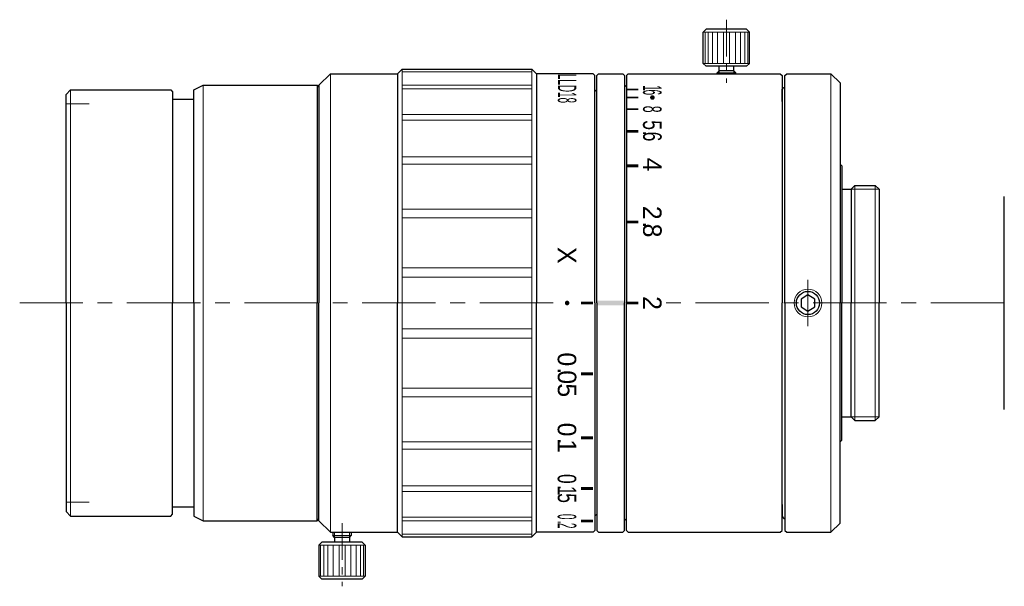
# Model space of a CAD drawing. Header units: millimetres. Extents: x -2 to 105, y 19 to 81.
import ezdxf
from ezdxf.enums import TextEntityAlignment as Align

# ---------------------------------------------------------------- set-up
doc = ezdxf.new("R2010")
doc.units = ezdxf.units.MM
doc.header["$LTSCALE"] = 0.25
doc.linetypes.add('CENTER', pattern=[50.8, 31.75, -6.35, 6.35, -6.35])
doc.layers.add('00_補助線', color=252, linetype='Continuous', lineweight=0, plot=False)
for name, color, linetype, lineweight in [('01_外形線', 7, 'Continuous', 30), ('02_ﾈｼﾞ（断面）・遮光線仕切り', 7, 'Continuous', 20), ('03_ﾈｼﾞ・ﾛｰﾚｯﾄ・遮光線', 7, 'Continuous', 9), ('04_中心線', 1, 'CENTER', 20), ('06_面取線', 7, 'Continuous', 9), ('09_文字', 2, 'Continuous', 20)]:
    doc.layers.add(name, color=color, linetype=linetype, lineweight=lineweight)
doc.styles.add('VS Standard', font='txt', dxfattribs={"height": 3})

# ---------------------------------------------------------------- blocks, each defined once
blk = doc.blocks.new('HM30##')
at = {"layer": '01_外形線'}
blk.add_lwpolyline([(-0.75, -0.43), (0, -0.87), (0.75, -0.43), (0.75, 0.43), (0, 0.87), (-0.75, 0.43)], close=True, dxfattribs=at)
blk.add_circle((0, 0), 1.25, dxfattribs=at)
at = {"layer": '03_ﾈｼﾞ・ﾛｰﾚｯﾄ・遮光線'}
blk.add_circle((0, 0), 1.5, dxfattribs=at)

msp = doc.modelspace()

# ---------------------------------------------------------------- hatches: boundary and pattern name
at = {"layer": '01_外形線'}
h = msp.add_hatch(color=256, dxfattribs=at)
h.dxf.hatch_style = 1
h.paths.add_polyline_path([(65.04, 72.94), (65.04, 73.14), (63.74, 73.14), (63.74, 72.94)])
h = msp.add_hatch(color=256, dxfattribs=at)
h.dxf.hatch_style = 1
h.paths.add_polyline_path([(65.04, 72.08), (65.04, 72.28), (63.74, 72.28), (63.74, 72.08)])
h = msp.add_hatch(color=256, dxfattribs=at)
h.dxf.hatch_style = 1
h.paths.add_polyline_path([(65.04, 70.82), (65.04, 71.02), (63.74, 71.02), (63.74, 70.82)])
h = msp.add_hatch(color=256, dxfattribs=at)
h.dxf.hatch_style = 1
h.paths.add_polyline_path([(65.04, 68.38), (65.04, 68.68), (63.74, 68.68), (63.74, 68.38)])
h = msp.add_hatch(color=256, dxfattribs=at)
h.dxf.hatch_style = 1
h.paths.add_polyline_path([(65.04, 64.66), (65.04, 64.96), (63.74, 64.96), (63.74, 64.66)])
h = msp.add_hatch(color=256, dxfattribs=at)
h.dxf.hatch_style = 1
h.paths.add_polyline_path([(65.04, 58.59), (65.04, 58.89), (63.74, 58.89), (63.74, 58.59)])
h = msp.add_hatch(color=256, dxfattribs=at)
h.dxf.hatch_style = 1
h.paths.add_polyline_path([(58.84, 49.85), (58.84, 50.15), (60.14, 50.15), (60.14, 49.85)])
h = msp.add_hatch(color=256, dxfattribs=at)
h.dxf.hatch_style = 1
h.paths.add_polyline_path([(63.54, 50.25), (60.54, 50.25), (60.54, 49.75), (63.54, 49.75)])
h = msp.add_hatch(color=256, dxfattribs=at)
h.dxf.hatch_style = 1
h.paths.add_polyline_path([(65.04, 49.85), (65.04, 50.15), (63.74, 50.15), (63.74, 49.85)])
h = msp.add_hatch(color=256, dxfattribs=at)
h.dxf.hatch_style = 1
h.paths.add_polyline_path([(58.84, 42.2), (58.84, 42.5), (60.14, 42.5), (60.14, 42.2)])
h = msp.add_hatch(color=256, dxfattribs=at)
h.dxf.hatch_style = 1
h.paths.add_polyline_path([(58.84, 35.3), (58.84, 35.6), (60.14, 35.6), (60.14, 35.3)])
h = msp.add_hatch(color=256, dxfattribs=at)
h.dxf.hatch_style = 1
h.paths.add_polyline_path([(58.84, 29.83), (58.84, 30.13), (60.14, 30.13), (60.14, 29.83)])
h = msp.add_hatch(color=256, dxfattribs=at)
h.dxf.hatch_style = 1
h.paths.add_polyline_path([(58.84, 26.31), (58.84, 26.61), (60.14, 26.61), (60.14, 26.31)])
at = {"layer": '09_文字'}
h = msp.add_hatch(color=256, dxfattribs=at)
h.dxf.hatch_style = 1
h.paths.add_polyline_path([(66.54, 71.93, 1), (66.54, 72.43, 1)])
h = msp.add_hatch(color=256, dxfattribs=at)
h.dxf.hatch_style = 1
h.paths.add_polyline_path([(57.34, 49.75, 1), (57.34, 50.25, 1)])

# ---------------------------------------------------------------- linework, layer by layer
at = {"layer": '00_補助線'}
for p, q in [((5.74, 71.5), (3.24, 71.5)), ((5.74, 28.5), (3.24, 28.5))]:
    msp.add_line(p, q, dxfattribs=at)
at = {"layer": '01_外形線'}
for p, q in [((72.36, 79.55), (72.04, 79.22)), ((72.04, 75.87), (72.04, 79.22)), ((76.71, 79.55), (72.36, 79.55)), ((76.71, 79.55), (77.04, 79.22)), ((77.04, 75.87), (77.04, 79.22)), ((72.36, 75.55), (72.04, 75.87)), ((76.71, 75.55), (72.36, 75.55)), ((73.74, 75.05), (73.74, 75.55)), ((75.34, 75.05), (75.34, 75.55)), ((76.71, 75.55), (77.04, 75.87)), ((30.54, 73.5), (31.79, 74.75)), ((31.79, 74.75), (39.04, 74.75)), ((39.04, 74.75), (39.54, 75.25)), ((39.04, 74.75), (39.04, 50)), ((39.54, 75.25), (53.54, 75.25)), ((54.04, 74.75), (53.54, 75.25)), ((60.14, 74.75), (54.04, 74.75)), ((54.04, 74.75), (54.04, 50)), ((60.14, 74.75), (60.34, 74.55)), ((60.34, 50), (60.34, 74.55)), ((60.54, 74.55), (60.74, 74.75)), ((60.54, 50), (60.54, 74.55)), ((60.74, 74.75), (63.34, 74.75)), ((63.34, 74.75), (63.54, 74.55)), ((63.54, 74.55), (63.54, 50)), ((63.74, 74.55), (63.94, 74.75)), ((63.74, 74.55), (63.74, 50)), ((63.94, 74.75), (80.34, 74.75)), ((73.54, 74.85), (73.74, 75.05)), ((73.54, 74.75), (73.54, 74.85)), ((75.34, 75.05), (73.74, 75.05)), ((75.34, 75.05), (75.54, 74.85)), ((75.54, 74.75), (75.54, 74.85)), ((80.34, 74.75), (80.54, 74.55)), ((80.54, 74.55), (80.54, 50)), ((80.84, 74.55), (81.04, 74.75)), ((80.84, 50), (80.84, 74.55)), ((81.04, 74.75), (85.81, 74.75)), ((85.81, 74.75), (86.81, 73.75)), ((17.04, 73), (18.04, 73.5)), ((18.04, 73.5), (30.34, 73.5)), ((30.34, 73.5), (30.34, 50)), ((30.34, 73.5), (30.54, 73.3)), ((30.54, 73.5), (30.54, 73.5)), ((30.54, 73.5), (30.54, 50)), ((63.54, 73.3), (63.74, 73.5)), ((63.74, 73.5), (63.74, 73.5)), ((86.81, 73.75), (86.81, 50)), ((3.24, 72.5), (3.74, 73)), ((3.24, 50), (3.24, 72.5)), ((3.74, 73), (14.54, 73)), ((14.54, 73), (14.74, 72.8)), ((14.74, 72.8), (14.74, 50)), ((17.04, 50), (17.04, 73)), ((60.34, 73), (60.54, 72.8)), ((80.54, 73.05), (80.74, 73.25)), ((80.54, 73.25), (80.54, 73.25)), ((80.54, 71.75), (80.54, 73.05)), ((80.74, 73.25), (80.84, 73.25)), ((14.74, 72), (17.04, 72)), ((86.81, 65), (86.81, 65)), ((86.81, 65), (87.01, 64.8)), ((87.01, 64.8), (87.01, 50)), ((87.01, 62.3), (88.01, 62.3)), ((88.01, 62.3), (88.41, 62.7)), ((88.01, 62.3), (88.01, 62.3)), ((88.01, 62.3), (88.01, 50)), ((88.41, 62.7), (90.61, 62.7)), ((91.01, 62.3), (90.61, 62.7)), ((91.01, 62.3), (91.01, 50)), ((104.53, 38.5), (104.53, 61.5)), ((3.24, 50), (3.24, 27.5)), ((14.74, 27.2), (14.74, 50)), ((17.04, 50), (17.04, 27)), ((30.34, 26.5), (30.34, 50)), ((30.54, 26.5), (30.54, 50)), ((39.04, 25.25), (39.04, 50)), ((54.04, 25.25), (54.04, 50)), ((60.34, 50), (60.34, 25.45)), ((60.54, 50), (60.54, 25.45)), ((63.54, 25.45), (63.54, 50)), ((63.74, 25.45), (63.74, 50)), ((80.54, 25.45), (80.54, 50)), ((80.84, 50), (80.84, 25.45)), ((86.81, 26.25), (86.81, 50)), ((87.01, 35.2), (87.01, 50)), ((88.01, 37.7), (88.01, 50)), ((91.01, 37.7), (91.01, 50)), ((87.01, 37.7), (88.01, 37.7)), ((88.01, 37.7), (88.01, 37.7)), ((88.01, 37.7), (88.41, 37.3)), ((88.41, 37.3), (90.61, 37.3)), ((91.01, 37.7), (90.61, 37.3)), ((86.81, 35), (87.01, 35.2)), ((86.81, 35), (86.81, 35)), ((14.74, 28), (17.04, 28)), ((80.54, 28.25), (80.54, 26.95)), ((3.24, 27.5), (3.74, 27)), ((3.74, 27), (14.54, 27)), ((14.54, 27), (14.74, 27.2)), ((17.04, 27), (18.04, 26.5)), ((30.34, 26.5), (30.54, 26.7)), ((60.34, 27), (60.54, 27.2)), ((63.54, 26.7), (63.74, 26.5)), ((80.54, 26.95), (80.74, 26.75)), ((80.54, 26.75), (80.54, 26.75)), ((80.74, 26.75), (80.84, 26.75)), ((18.04, 26.5), (30.34, 26.5)), ((30.54, 26.5), (30.54, 26.5)), ((30.54, 26.5), (31.79, 25.25)), ((63.74, 26.5), (63.74, 26.5)), ((85.81, 25.25), (86.81, 26.25)), ((31.79, 25.25), (39.04, 25.25)), ((32.04, 25.25), (32.04, 24.9)), ((32.24, 24.7), (32.04, 24.9)), ((32.24, 24.7), (32.24, 24.2)), ((33.84, 24.7), (32.24, 24.7)), ((33.84, 24.7), (34.04, 24.9)), ((33.84, 24.7), (33.84, 24.2)), ((34.04, 25.25), (34.04, 24.9)), ((39.04, 25.25), (39.54, 24.75)), ((39.54, 24.75), (53.54, 24.75)), ((54.04, 25.25), (53.54, 24.75)), ((60.14, 25.25), (54.04, 25.25)), ((60.14, 25.25), (60.34, 25.45)), ((60.54, 25.45), (60.74, 25.25)), ((60.74, 25.25), (63.34, 25.25)), ((63.34, 25.25), (63.54, 25.45)), ((63.74, 25.45), (63.94, 25.25)), ((63.94, 25.25), (80.34, 25.25)), ((80.34, 25.25), (80.54, 25.45)), ((80.84, 25.45), (81.04, 25.25)), ((81.04, 25.25), (85.81, 25.25)), ((30.86, 24.2), (30.54, 23.87)), ((30.54, 23.87), (30.54, 20.52)), ((35.21, 24.2), (30.86, 24.2)), ((35.21, 24.2), (35.54, 23.87)), ((35.54, 23.87), (35.54, 20.52)), ((30.86, 20.2), (30.54, 20.52)), ((35.21, 20.2), (30.86, 20.2)), ((35.21, 20.2), (35.54, 20.52))]:
    msp.add_line(p, q, dxfattribs=at)
at = {"layer": '02_ﾈｼﾞ（断面）・遮光線仕切り'}
for p, q in [((73.74, 74.75), (73.74, 75.05)), ((75.34, 74.75), (75.34, 75.05)), ((88.01, 62.3), (91.01, 62.3)), ((88.01, 37.7), (91.01, 37.7)), ((32.24, 25.25), (32.24, 24.7)), ((33.84, 25.25), (33.84, 24.7))]:
    msp.add_line(p, q, dxfattribs=at)
at = {"layer": '03_ﾈｼﾞ・ﾛｰﾚｯﾄ・遮光線'}
for p, q in [((39.54, 74.96), (53.54, 74.96)), ((39.54, 73.51), (53.54, 73.51)), ((39.54, 73.13), (53.54, 73.13)), ((39.54, 70.33), (53.54, 70.33)), ((39.54, 69.72), (53.54, 69.72)), ((39.54, 65.76), (53.54, 65.76)), ((39.54, 64.97), (53.54, 64.97)), ((39.54, 60.12), (53.54, 60.12)), ((39.54, 59.2), (53.54, 59.2)), ((39.54, 53.79), (53.54, 53.79)), ((39.54, 52.8), (53.54, 52.8)), ((39.54, 47.2), (53.54, 47.2)), ((39.54, 46.21), (53.54, 46.21)), ((39.54, 40.8), (53.54, 40.8)), ((39.54, 39.88), (53.54, 39.88)), ((39.54, 35.03), (53.54, 35.03)), ((39.54, 34.24), (53.54, 34.24)), ((39.54, 30.28), (53.54, 30.28)), ((39.54, 29.67), (53.54, 29.67)), ((39.54, 26.87), (53.54, 26.87)), ((39.54, 26.49), (53.54, 26.49)), ((39.54, 25.04), (53.54, 25.04))]:
    msp.add_line(p, q, dxfattribs=at)
at = {"layer": '04_中心線', "ltscale": 0.5}
for p, q in [((74.54, 80.58), (74.54, 73.75)), ((33.04, 26.25), (33.04, 19.42))]:
    msp.add_line(p, q, dxfattribs=at)
at = {"layer": '04_中心線'}
for p, q in [((83.34, 52.5), (83.34, 47.5)), ((55.84, 50), (-1.76, 50)), ((104.53, 50), (68.01, 50))]:
    msp.add_line(p, q, dxfattribs=at)
at = {"layer": '06_面取線'}
for p, q in [((77.04, 79.22), (72.04, 79.22)), ((72.23, 79.22), (72.23, 75.87)), ((72.56, 79.22), (72.56, 75.87)), ((73.02, 79.22), (73.02, 75.87)), ((73.58, 79.22), (73.58, 75.87)), ((74.21, 79.22), (74.21, 75.87)), ((74.86, 79.22), (74.86, 75.87)), ((75.5, 79.22), (75.5, 75.87)), ((76.06, 79.22), (76.06, 75.87)), ((76.52, 79.22), (76.52, 75.87)), ((76.85, 79.22), (76.85, 75.87)), ((77.04, 75.87), (72.04, 75.87)), ((31.79, 74.75), (31.79, 50)), ((39.54, 75.25), (39.54, 50)), ((53.54, 75.25), (53.54, 50)), ((75.54, 74.85), (73.54, 74.85)), ((85.81, 74.75), (85.81, 50)), ((18.04, 73.5), (18.04, 50)), ((3.74, 73), (3.74, 50)), ((88.41, 62.7), (88.41, 50)), ((90.61, 62.7), (90.61, 50)), ((3.74, 27), (3.74, 50)), ((18.04, 50), (18.04, 26.5)), ((31.79, 25.25), (31.79, 50)), ((39.54, 24.75), (39.54, 50)), ((53.54, 24.75), (53.54, 50)), ((85.81, 25.25), (85.81, 50)), ((88.41, 37.3), (88.41, 50)), ((90.61, 37.3), (90.61, 50)), ((34.04, 24.9), (32.04, 24.9)), ((35.54, 23.87), (30.54, 23.87)), ((30.73, 20.52), (30.73, 23.87)), ((31.06, 20.52), (31.06, 23.87)), ((31.52, 20.52), (31.52, 23.87)), ((32.08, 20.52), (32.08, 23.87)), ((32.71, 20.52), (32.71, 23.87)), ((33.36, 20.52), (33.36, 23.87)), ((34, 20.52), (34, 23.87)), ((34.56, 20.52), (34.56, 23.87)), ((35.02, 20.52), (35.02, 23.87)), ((35.35, 20.52), (35.35, 23.87)), ((35.54, 20.52), (30.54, 20.52))]:
    msp.add_line(p, q, dxfattribs=at)

# ---------------------------------------------------------------- block references
at = {"layer": '01_外形線'}
msp.add_blockref('HM30##', (83.34, 50), dxfattribs=at)

# ---------------------------------------------------------------- texts
at = {"layer": '09_文字', "style": 'VS Standard'}
for s, width, p in [('LLD18', 0.4, (58.34, 73.16)), ('1', 0.4, (67.54, 73.21)), ('6', 0.4, (67.53, 72.74)), ('8', 0.5, (67.53, 70.92)), ('5', 0.7, (67.53, 69.2)), ('.', 0.7, (67.54, 68.34)), ('6', 0.7, (67.54, 67.97)), ('0', 0.7, (58.32, 31.02)), ('.', 0.7, (58.33, 30.08)), ('1', 0.7, (58.33, 29.74)), ('5', 0.7, (58.33, 28.94)), ('0', 0.4, (58.32, 26.93)), ('.', 0.4, (58.33, 26.34)), ('2', 0.4, (58.33, 25.96))]:
    msp.add_text(s, height=2, rotation=270, dxfattribs=dict(at, width=width)).set_placement(p, align=Align.TOP_CENTER)
for s, p in [('4', (67.53, 64.95)), ('2', (67.53, 59.74)), ('.', (67.54, 58.43)), ('8', (67.54, 57.82)), ('X', (58.32, 55.15)), ('2', (67.53, 50)), ('0', (58.32, 43.92)), ('.', (58.33, 42.68)), ('0', (58.33, 41.99)), ('5', (58.33, 40.58)), ('0', (58.32, 36.34)), ('.', (58.33, 35.1)), ('1', (58.33, 34.56))]:
    msp.add_text(s, height=2, rotation=270, dxfattribs=at).set_placement(p, align=Align.TOP_CENTER)

doc.saveas('drawing.dxf')
